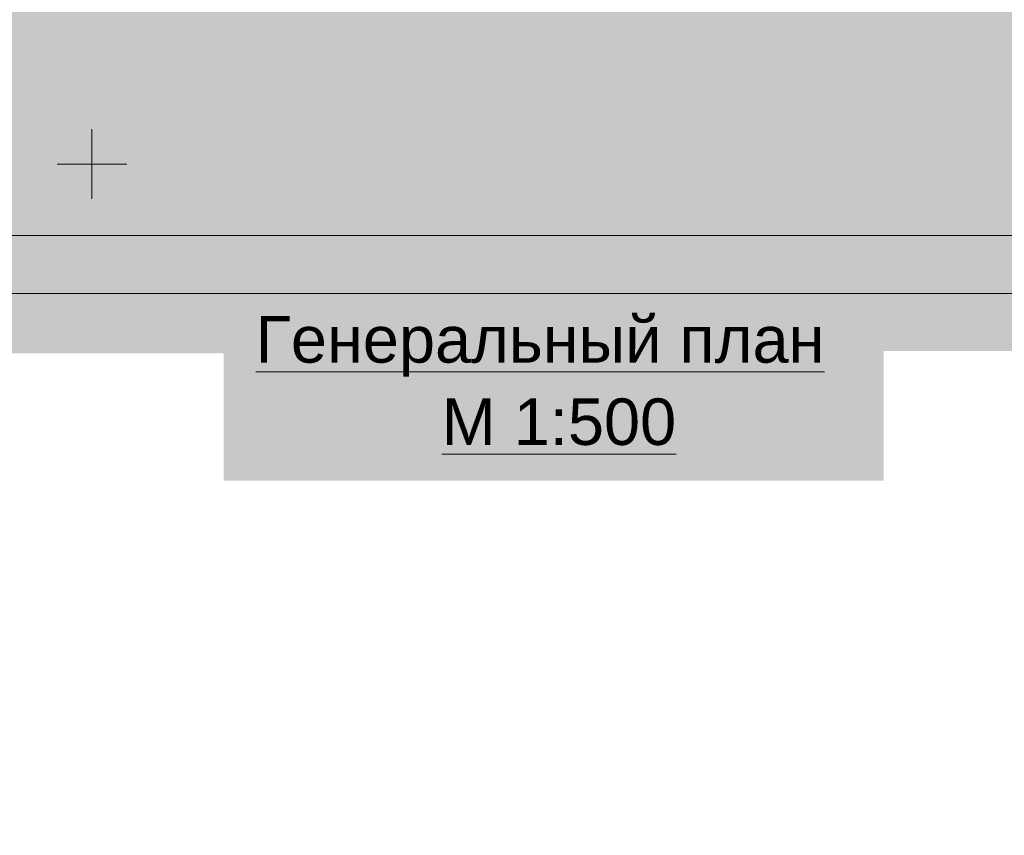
# Model space of a CAD drawing. Header units: millimetres. Extents: x 918404 to 1362154, y 4120617 to 4364104.
# Tile 175 of 256: x 1060104 to 1068582, y 4182849 to 4189872. Entities that reach past the tile are written whole.
import ezdxf

# ---------------------------------------------------------------- set-up
doc = ezdxf.new("R2010")
doc.units = ezdxf.units.MM
doc.header["$MEASUREMENT"] = 0
for name, color, linetype, lineweight in [('(001) Сетка_Ном._пера__132', 132, 'Continuous', 18), ('0_Ном._пера__174', 174, 'Continuous', 18), ('0_Ном._пера__255', 255, 'Continuous', 18), ('0_Ном._пера__7', 7, 'Continuous', 18)]:
    doc.layers.add(name, color=color, linetype=linetype, lineweight=lineweight)
doc.styles.add('СГЕНЕРИР_СТИЛЬ_16', font='arial.ttf')

msp = doc.modelspace()

# ---------------------------------------------------------------- hatches: boundary and pattern name
at = {"layer": '0_Ном._пера__255', "linetype": 'Continuous'}
h = msp.add_hatch(color=256, dxfattribs=at)
h.paths.add_polyline_path([(1046704.3, 4191646.9), (1046704.3, 4157775.6), (1089562.6, 4157775.6), (1089562.6, 4191646.9)])
h.paths.add_polyline_path([(1049745.7, 4183065.4), (1049745.7, 4186999.8), (1061860, 4186999.8), (1061860, 4185902.9), (1067543.2, 4185902.9), (1067543.2, 4187020.4), (1073782.3, 4187020.4), (1073782.3, 4185067.9), (1074090.5, 4185067.9), (1074090.5, 4165239.1), (1073782.3, 4165239.1), (1073782.3, 4165313.9), (1069953.7, 4165313.9), (1069953.7, 4169186.3), (1049745.7, 4169186.3)], flags=0)

# ---------------------------------------------------------------- linework, layer by layer
at = {"layer": '(001) Сетка_Ном._пера__132', "linetype": 'Continuous'}
for p, q in [((1060726.3, 4188929), (1060726.3, 4188329)), ((1060426.3, 4188629), (1061026.3, 4188629))]:
    msp.add_line(p, q, dxfattribs=at)
at = {"layer": '0_Ном._пера__174', "linetype": 'Continuous', "flags": 128}
for points in [[(1047395, 4188014.6), (1089395.9, 4188014.6), (1089395.9, 4158734.6), (1047395, 4158734.6)], [(1049395, 4187514.6), (1088895.9, 4187514.6), (1088895.9, 4159234.6), (1049395, 4159234.6)]]:
    msp.add_lwpolyline(points, close=True, dxfattribs=at)

# ---------------------------------------------------------------- texts
at = {"layer": '0_Ном._пера__7', "linetype": 'Continuous', "char_height": 400, "attachment_point": 8, "style": 'СГЕНЕРИР_СТИЛЬ_16'}
for s, insert in [('{\\LГенеральный план }', (1064585, 4186798.5)), ('{\\LМ 1:500}', (1064747.1, 4186204.9))]:
    msp.add_mtext(s, dxfattribs=dict(at, insert=insert))

doc.saveas('drawing.dxf')
